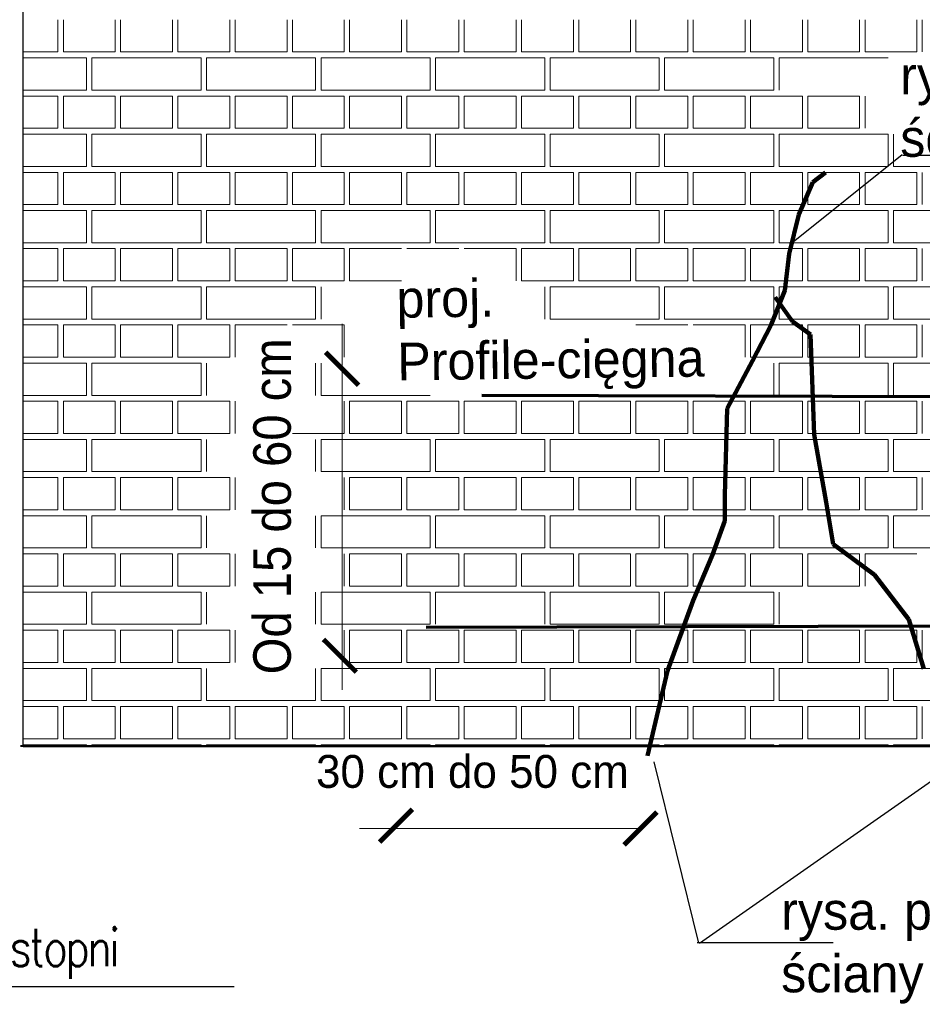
# Model space of a CAD drawing. Header units: millimetres. Extents: x 5545 to 136433, y -146986 to -36607.
# Tile 16 of 159: x 46760 to 47097, y -63921 to -63554. Entities that reach past the tile are written whole.
import ezdxf

# ---------------------------------------------------------------- set-up
doc = ezdxf.new("R2010")
doc.units = ezdxf.units.MM
doc.header["$LTSCALE"] = 8
doc.linetypes.add('DASHED2', pattern=[37.5, 25, -12.5])
doc.layers.add('widok', color=2, linetype='Continuous', lineweight=20)
doc.styles.add('mirek', font='txt', dxfattribs={"height": 40})
doc.styles.add('style1', font='simplex.shx')

# ---------------------------------------------------------------- blocks, each defined once
blk = doc.blocks.new('_ArchTick')
at = {"color": 0, "linetype": 'ByBlock', "const_width": 0.15}
blk.add_lwpolyline([(-0.5, -0.5), (0.5, 0.5)], dxfattribs=at)

msp = doc.modelspace()

# ---------------------------------------------------------------- linework, layer by layer
at = {"color": 254, "lineweight": 15}
for p, q in [((46774.737, -63566.429), (46774.737, -63554.427)), ((46776.737, -63566.429), (46776.737, -63554.427)), ((46796.073, -63566.429), (46796.073, -63554.427)), ((46798.073, -63566.429), (46798.073, -63554.427)), ((46817.409, -63566.429), (46817.409, -63554.427)), ((46819.409, -63566.429), (46819.409, -63554.427)), ((46838.745, -63566.429), (46838.745, -63554.427)), ((46840.745, -63566.429), (46840.745, -63554.427)), ((46860.081, -63566.429), (46860.081, -63554.427)), ((46862.081, -63566.429), (46862.081, -63554.427)), ((46881.417, -63566.429), (46881.417, -63554.427)), ((46883.417, -63566.429), (46883.417, -63554.427)), ((46902.753, -63566.429), (46902.753, -63554.427)), ((46904.753, -63566.429), (46904.753, -63554.427)), ((46924.089, -63566.429), (46924.089, -63554.427)), ((46926.089, -63566.429), (46926.089, -63554.427)), ((46945.425, -63566.429), (46945.425, -63554.427)), ((46947.425, -63566.429), (46947.425, -63554.427)), ((46966.761, -63566.429), (46966.761, -63554.427)), ((46968.761, -63566.429), (46968.761, -63554.427)), ((46988.097, -63566.429), (46988.097, -63554.427)), ((46990.097, -63566.429), (46990.097, -63554.427)), ((47009.433, -63566.429), (47009.433, -63554.427)), ((47011.433, -63566.429), (47011.433, -63554.427)), ((47030.769, -63566.429), (47030.769, -63554.427)), ((47032.769, -63566.429), (47032.769, -63554.427)), ((47052.105, -63566.429), (47052.105, -63554.427)), ((47054.105, -63566.429), (47054.105, -63554.427)), ((47073.441, -63566.429), (47073.441, -63554.427)), ((47075.441, -63566.429), (47075.441, -63554.427)), ((47094.777, -63566.429), (47094.777, -63554.427)), ((47096.777, -63566.429), (47096.777, -63554.427)), ((46761.825, -63566.429), (46774.737, -63566.429)), ((46761.825, -63568.653), (46785.405, -63568.653)), ((46776.737, -63566.429), (46796.073, -63566.429)), ((46785.405, -63580.655), (46785.405, -63568.653)), ((46787.405, -63568.653), (46828.077, -63568.653)), ((46787.405, -63580.655), (46787.405, -63568.653)), ((46798.073, -63566.429), (46817.409, -63566.429)), ((46819.409, -63566.429), (46838.745, -63566.429)), ((46828.077, -63580.655), (46828.077, -63568.653)), ((46830.077, -63568.653), (46870.749, -63568.653)), ((46830.077, -63580.655), (46830.077, -63568.653)), ((46840.745, -63566.429), (46860.081, -63566.429)), ((46862.081, -63566.429), (46881.417, -63566.429)), ((46870.749, -63580.655), (46870.749, -63568.653)), ((46872.749, -63568.653), (46913.421, -63568.653)), ((46872.749, -63580.655), (46872.749, -63568.653)), ((46883.417, -63566.429), (46902.753, -63566.429)), ((46904.753, -63566.429), (46924.089, -63566.429)), ((46913.421, -63580.655), (46913.421, -63568.653)), ((46915.421, -63568.653), (46956.093, -63568.653)), ((46915.421, -63580.655), (46915.421, -63568.653)), ((46926.089, -63566.429), (46945.425, -63566.429)), ((46947.425, -63566.429), (46966.761, -63566.429)), ((46956.093, -63580.655), (46956.093, -63568.653)), ((46958.093, -63568.653), (46998.765, -63568.653)), ((46958.093, -63580.655), (46958.093, -63568.653)), ((46968.761, -63566.429), (46988.097, -63566.429)), ((46990.097, -63566.429), (47009.433, -63566.429)), ((46998.765, -63580.655), (46998.765, -63568.653)), ((47000.765, -63568.653), (47041.437, -63568.653)), ((47000.765, -63580.655), (47000.765, -63568.653)), ((47011.433, -63566.429), (47030.769, -63566.429)), ((47032.769, -63566.429), (47052.105, -63566.429)), ((47041.437, -63580.655), (47041.437, -63568.653)), ((47043.437, -63568.653), (47084.109, -63568.653)), ((47043.437, -63580.655), (47043.437, -63568.653)), ((47054.105, -63566.429), (47073.441, -63566.429)), ((47075.441, -63566.429), (47094.777, -63566.429)), ((46761.825, -63580.655), (46785.405, -63580.655)), ((46761.825, -63582.879), (46774.737, -63582.879)), ((46774.737, -63594.881), (46774.737, -63582.879)), ((46776.737, -63582.879), (46796.073, -63582.879)), ((46776.737, -63594.881), (46776.737, -63582.879)), ((46787.405, -63580.655), (46828.077, -63580.655)), ((46796.073, -63594.881), (46796.073, -63582.879)), ((46798.073, -63582.879), (46817.409, -63582.879)), ((46798.073, -63594.881), (46798.073, -63582.879)), ((46817.409, -63594.881), (46817.409, -63582.879)), ((46819.409, -63582.879), (46838.745, -63582.879)), ((46819.409, -63594.881), (46819.409, -63582.879)), ((46830.077, -63580.655), (46870.749, -63580.655)), ((46838.745, -63594.881), (46838.745, -63582.879)), ((46840.745, -63582.879), (46860.081, -63582.879)), ((46840.745, -63594.881), (46840.745, -63582.879)), ((46860.081, -63594.881), (46860.081, -63582.879)), ((46862.081, -63582.879), (46881.417, -63582.879)), ((46862.081, -63594.881), (46862.081, -63582.879)), ((46872.749, -63580.655), (46913.421, -63580.655)), ((46881.417, -63594.881), (46881.417, -63582.879)), ((46883.417, -63582.879), (46902.753, -63582.879)), ((46883.417, -63594.881), (46883.417, -63582.879)), ((46902.753, -63594.881), (46902.753, -63582.879)), ((46904.753, -63582.879), (46924.089, -63582.879)), ((46904.753, -63594.881), (46904.753, -63582.879)), ((46915.421, -63580.655), (46956.093, -63580.655)), ((46924.089, -63594.881), (46924.089, -63582.879)), ((46926.089, -63582.879), (46945.425, -63582.879)), ((46926.089, -63594.881), (46926.089, -63582.879)), ((46945.425, -63594.881), (46945.425, -63582.879)), ((46947.425, -63582.879), (46966.761, -63582.879)), ((46947.425, -63594.881), (46947.425, -63582.879)), ((46958.093, -63580.655), (46998.765, -63580.655)), ((46966.761, -63594.881), (46966.761, -63582.879)), ((46968.761, -63582.879), (46988.097, -63582.879)), ((46968.761, -63594.881), (46968.761, -63582.879)), ((46988.097, -63594.881), (46988.097, -63582.879)), ((46990.097, -63582.879), (47009.433, -63582.879)), ((46990.097, -63594.881), (46990.097, -63582.879)), ((47000.765, -63580.655), (47041.437, -63580.655)), ((47009.433, -63594.881), (47009.433, -63582.879)), ((47011.433, -63582.879), (47030.769, -63582.879)), ((47011.433, -63594.881), (47011.433, -63582.879)), ((47030.769, -63594.881), (47030.769, -63582.879)), ((47032.769, -63582.879), (47052.105, -63582.879)), ((47032.769, -63594.881), (47032.769, -63582.879)), ((47052.105, -63594.881), (47052.105, -63582.879)), ((47054.105, -63582.879), (47073.441, -63582.879)), ((47054.105, -63594.881), (47054.105, -63582.879)), ((47073.441, -63594.881), (47073.441, -63582.879)), ((47075.441, -63594.881), (47075.441, -63582.879)), ((46761.825, -63594.881), (46774.737, -63594.881)), ((46761.825, -63597.105), (46785.405, -63597.105)), ((46776.737, -63594.881), (46796.073, -63594.881)), ((46785.405, -63609.106), (46785.405, -63597.105)), ((46787.405, -63597.105), (46828.077, -63597.105)), ((46787.405, -63609.106), (46787.405, -63597.105)), ((46798.073, -63594.881), (46817.409, -63594.881)), ((46819.409, -63594.881), (46838.745, -63594.881)), ((46828.077, -63609.106), (46828.077, -63597.105)), ((46830.077, -63597.105), (46870.749, -63597.105)), ((46830.077, -63609.106), (46830.077, -63597.105)), ((46840.745, -63594.881), (46860.081, -63594.881)), ((46862.081, -63594.881), (46881.417, -63594.881)), ((46870.749, -63609.106), (46870.749, -63597.105)), ((46872.749, -63597.105), (46913.421, -63597.105)), ((46872.749, -63609.106), (46872.749, -63597.105)), ((46883.417, -63594.881), (46902.753, -63594.881)), ((46904.753, -63594.881), (46924.089, -63594.881)), ((46913.421, -63609.106), (46913.421, -63597.105)), ((46915.421, -63597.105), (46956.093, -63597.105)), ((46915.421, -63609.106), (46915.421, -63597.105)), ((46926.089, -63594.881), (46945.425, -63594.881)), ((46947.425, -63594.881), (46966.761, -63594.881)), ((46956.093, -63609.106), (46956.093, -63597.105)), ((46958.093, -63597.105), (46998.765, -63597.105)), ((46958.093, -63609.106), (46958.093, -63597.105)), ((46968.761, -63594.881), (46988.097, -63594.881)), ((46990.097, -63594.881), (47009.433, -63594.881)), ((46998.765, -63609.106), (46998.765, -63597.105)), ((47000.765, -63597.105), (47041.437, -63597.105)), ((47000.765, -63609.106), (47000.765, -63597.105)), ((47011.433, -63594.881), (47030.769, -63594.881)), ((47032.769, -63594.881), (47052.105, -63594.881)), ((47041.437, -63609.106), (47041.437, -63597.105)), ((47043.437, -63597.105), (47084.109, -63597.105)), ((47043.437, -63609.106), (47043.437, -63597.105)), ((47054.105, -63594.881), (47073.441, -63594.881)), ((47084.109, -63609.106), (47084.109, -63597.105)), ((47086.109, -63609.106), (47086.109, -63597.105)), ((46761.825, -63609.106), (46785.405, -63609.106)), ((46761.825, -63611.331), (46774.737, -63611.331)), ((46774.737, -63623.332), (46774.737, -63611.331)), ((46776.737, -63611.331), (46796.073, -63611.331)), ((46776.737, -63623.332), (46776.737, -63611.331)), ((46787.405, -63609.106), (46828.077, -63609.106)), ((46796.073, -63623.332), (46796.073, -63611.331)), ((46798.073, -63611.331), (46817.409, -63611.331)), ((46798.073, -63623.332), (46798.073, -63611.331)), ((46817.409, -63623.332), (46817.409, -63611.331)), ((46819.409, -63611.331), (46838.745, -63611.331)), ((46819.409, -63623.332), (46819.409, -63611.331)), ((46830.077, -63609.106), (46870.749, -63609.106)), ((46838.745, -63623.332), (46838.745, -63611.331)), ((46840.745, -63611.331), (46860.081, -63611.331)), ((46840.745, -63623.332), (46840.745, -63611.331)), ((46860.081, -63623.332), (46860.081, -63611.331)), ((46862.081, -63611.331), (46881.417, -63611.331)), ((46862.081, -63623.332), (46862.081, -63611.331)), ((46872.749, -63609.106), (46913.421, -63609.106)), ((46881.417, -63623.332), (46881.417, -63611.331)), ((46883.417, -63611.331), (46902.753, -63611.331)), ((46883.417, -63623.332), (46883.417, -63611.331)), ((46902.753, -63623.332), (46902.753, -63611.331)), ((46904.753, -63611.331), (46924.089, -63611.331)), ((46904.753, -63623.332), (46904.753, -63611.331)), ((46915.421, -63609.106), (46956.093, -63609.106)), ((46924.089, -63623.332), (46924.089, -63611.331)), ((46926.089, -63611.331), (46945.425, -63611.331)), ((46926.089, -63623.332), (46926.089, -63611.331)), ((46945.425, -63623.332), (46945.425, -63611.331)), ((46947.425, -63611.331), (46966.761, -63611.331)), ((46947.425, -63623.332), (46947.425, -63611.331)), ((46958.093, -63609.106), (46998.765, -63609.106)), ((46966.761, -63623.332), (46966.761, -63611.331)), ((46968.761, -63611.331), (46988.097, -63611.331)), ((46968.761, -63623.332), (46968.761, -63611.331)), ((46988.097, -63623.332), (46988.097, -63611.331)), ((46990.097, -63611.331), (47009.433, -63611.331)), ((46990.097, -63623.332), (46990.097, -63611.331)), ((47000.765, -63609.106), (47041.437, -63609.106)), ((47009.433, -63623.332), (47009.433, -63611.331)), ((47011.433, -63611.331), (47030.769, -63611.331)), ((47011.433, -63623.332), (47011.433, -63611.331)), ((47030.769, -63623.332), (47030.769, -63611.331)), ((47032.769, -63611.331), (47052.105, -63611.331)), ((47032.769, -63623.332), (47032.769, -63611.331)), ((47043.437, -63609.106), (47084.109, -63609.106)), ((47052.105, -63623.332), (47052.105, -63611.331)), ((47054.105, -63611.331), (47073.441, -63611.331)), ((47054.105, -63623.332), (47054.105, -63611.331)), ((47073.441, -63623.332), (47073.441, -63611.331)), ((47075.441, -63611.331), (47094.777, -63611.331)), ((47075.441, -63623.332), (47075.441, -63611.331)), ((47086.109, -63609.106), (47126.781, -63609.106)), ((47094.777, -63623.332), (47094.777, -63611.331)), ((47096.777, -63623.332), (47096.777, -63611.331)), ((46761.825, -63623.332), (46774.737, -63623.332)), ((46776.737, -63623.332), (46796.073, -63623.332)), ((46798.073, -63623.332), (46817.409, -63623.332)), ((46819.409, -63623.332), (46838.745, -63623.332)), ((46840.745, -63623.332), (46860.081, -63623.332)), ((46862.081, -63623.332), (46881.417, -63623.332)), ((46883.417, -63623.332), (46902.753, -63623.332)), ((46904.753, -63623.332), (46924.089, -63623.332)), ((46926.089, -63623.332), (46945.425, -63623.332)), ((46947.425, -63623.332), (46966.761, -63623.332)), ((46968.761, -63623.332), (46988.097, -63623.332)), ((46990.097, -63623.332), (47009.433, -63623.332)), ((47011.433, -63623.332), (47030.769, -63623.332)), ((47032.769, -63623.332), (47052.105, -63623.332)), ((47054.105, -63623.332), (47073.441, -63623.332)), ((47075.441, -63623.332), (47094.777, -63623.332)), ((46761.825, -63625.557), (46785.405, -63625.557)), ((46785.405, -63637.558), (46785.405, -63625.557)), ((46787.405, -63625.557), (46828.077, -63625.557)), ((46787.405, -63637.558), (46787.405, -63625.557)), ((46828.077, -63637.558), (46828.077, -63625.557)), ((46830.077, -63625.557), (46870.749, -63625.557)), ((46830.077, -63637.558), (46830.077, -63625.557)), ((46870.749, -63637.558), (46870.749, -63625.557)), ((46872.749, -63625.557), (46913.421, -63625.557)), ((46872.749, -63637.558), (46872.749, -63625.557)), ((46913.421, -63637.558), (46913.421, -63625.557)), ((46915.421, -63625.557), (46956.093, -63625.557)), ((46915.421, -63637.558), (46915.421, -63625.557)), ((46956.093, -63637.558), (46956.093, -63625.557)), ((46958.093, -63625.557), (46998.765, -63625.557)), ((46958.093, -63637.558), (46958.093, -63625.557)), ((46998.765, -63637.558), (46998.765, -63625.557)), ((47000.765, -63625.557), (47041.437, -63625.557)), ((47000.765, -63637.558), (47000.765, -63625.557)), ((47041.437, -63637.558), (47041.437, -63625.557)), ((47043.437, -63625.557), (47084.109, -63625.557)), ((47043.437, -63637.558), (47043.437, -63625.557)), ((47084.109, -63637.558), (47084.109, -63625.557)), ((47086.109, -63625.557), (47126.781, -63625.557)), ((47086.109, -63637.558), (47086.109, -63625.557)), ((46761.825, -63637.558), (46785.405, -63637.558)), ((46787.405, -63637.558), (46828.077, -63637.558)), ((46830.077, -63637.558), (46870.749, -63637.558)), ((46872.749, -63637.558), (46913.421, -63637.558)), ((46915.421, -63637.558), (46956.093, -63637.558)), ((46958.093, -63637.558), (46998.765, -63637.558)), ((47000.765, -63637.558), (47041.437, -63637.558)), ((47043.437, -63637.558), (47084.109, -63637.558)), ((47086.109, -63637.558), (47126.781, -63637.558)), ((46761.825, -63639.782), (46774.737, -63639.782)), ((46774.737, -63651.784), (46774.737, -63639.782)), ((46776.737, -63639.782), (46796.073, -63639.782)), ((46776.737, -63651.784), (46776.737, -63639.782)), ((46796.073, -63651.784), (46796.073, -63639.782)), ((46798.073, -63639.782), (46817.409, -63639.782)), ((46798.073, -63651.784), (46798.073, -63639.782)), ((46817.409, -63651.784), (46817.409, -63639.782)), ((46819.409, -63639.782), (46838.745, -63639.782)), ((46819.409, -63651.784), (46819.409, -63639.782)), ((46838.745, -63651.784), (46838.745, -63639.782)), ((46840.745, -63639.782), (46860.081, -63639.782)), ((46840.745, -63651.784), (46840.745, -63639.782)), ((46860.081, -63651.784), (46860.081, -63639.782)), ((46862.081, -63639.782), (46881.417, -63639.782)), ((46862.081, -63651.784), (46862.081, -63639.782)), ((46881.417, -63651.784), (46881.417, -63639.782)), ((46883.417, -63639.782), (46902.753, -63639.782)), ((46883.417, -63651.784), (46883.417, -63639.782)), ((46904.753, -63639.782), (46924.089, -63639.782)), ((46926.089, -63639.782), (46945.425, -63639.782)), ((46945.425, -63651.784), (46945.425, -63639.782)), ((46947.425, -63639.782), (46966.761, -63639.782)), ((46947.425, -63651.784), (46947.425, -63639.782)), ((46966.761, -63651.784), (46966.761, -63639.782)), ((46968.761, -63639.782), (46988.097, -63639.782)), ((46968.761, -63651.784), (46968.761, -63639.782)), ((46988.097, -63651.784), (46988.097, -63639.782)), ((46990.097, -63639.782), (47009.433, -63639.782)), ((46990.097, -63651.784), (46990.097, -63639.782)), ((47009.433, -63651.784), (47009.433, -63639.782)), ((47011.433, -63639.782), (47030.769, -63639.782)), ((47011.433, -63651.784), (47011.433, -63639.782)), ((47030.769, -63651.784), (47030.769, -63639.782)), ((47032.769, -63639.782), (47052.105, -63639.782)), ((47032.769, -63651.784), (47032.769, -63639.782)), ((47052.105, -63651.784), (47052.105, -63639.782)), ((47054.105, -63639.782), (47073.441, -63639.782)), ((47054.105, -63651.784), (47054.105, -63639.782)), ((47073.441, -63651.784), (47073.441, -63639.782)), ((47075.441, -63639.782), (47094.777, -63639.782)), ((47075.441, -63651.784), (47075.441, -63639.782)), ((47094.777, -63651.784), (47094.777, -63639.782)), ((47096.777, -63651.784), (47096.777, -63639.782)), ((46761.825, -63651.784), (46774.737, -63651.784)), ((46776.737, -63651.784), (46796.073, -63651.784)), ((46798.073, -63651.784), (46817.409, -63651.784)), ((46819.409, -63651.784), (46838.745, -63651.784)), ((46840.745, -63651.784), (46860.081, -63651.784)), ((46862.081, -63651.784), (46881.417, -63651.784)), ((46883.417, -63651.784), (46902.753, -63651.784)), ((46947.425, -63651.784), (46966.761, -63651.784)), ((46968.761, -63651.784), (46988.097, -63651.784)), ((46990.097, -63651.784), (47009.433, -63651.784)), ((47011.433, -63651.784), (47030.769, -63651.784)), ((47032.769, -63651.784), (47052.105, -63651.784)), ((47054.105, -63651.784), (47073.441, -63651.784)), ((47075.441, -63651.784), (47094.777, -63651.784)), ((46761.825, -63654.008), (46785.405, -63654.008)), ((46785.405, -63666.01), (46785.405, -63654.008)), ((46787.405, -63654.008), (46828.077, -63654.008)), ((46787.405, -63666.01), (46787.405, -63654.008)), ((46828.077, -63666.01), (46828.077, -63654.008)), ((46830.077, -63654.008), (46870.749, -63654.008)), ((46830.077, -63666.01), (46830.077, -63654.008)), ((46870.749, -63666.01), (46870.749, -63654.008)), ((46872.749, -63666.01), (46872.749, -63654.008)), ((46956.093, -63666.01), (46956.093, -63654.008)), ((46958.093, -63654.008), (46998.765, -63654.008)), ((46958.093, -63666.01), (46958.093, -63654.008)), ((46998.765, -63666.01), (46998.765, -63654.008)), ((47000.765, -63654.008), (47041.437, -63654.008)), ((47000.765, -63666.01), (47000.765, -63654.008)), ((47041.437, -63666.01), (47041.437, -63654.008)), ((47043.437, -63654.008), (47084.109, -63654.008)), ((47043.437, -63666.01), (47043.437, -63654.008)), ((47084.109, -63666.01), (47084.109, -63654.008)), ((47086.109, -63654.008), (47126.781, -63654.008)), ((47086.109, -63666.01), (47086.109, -63654.008)), ((46761.825, -63666.01), (46785.405, -63666.01)), ((46787.405, -63666.01), (46828.077, -63666.01)), ((46830.077, -63666.01), (46870.749, -63666.01)), ((46958.093, -63666.01), (46998.765, -63666.01)), ((47000.765, -63666.01), (47041.437, -63666.01)), ((47043.437, -63666.01), (47084.109, -63666.01)), ((47086.109, -63666.01), (47126.781, -63666.01)), ((46761.825, -63668.234), (46774.737, -63668.234)), ((46774.737, -63680.236), (46774.737, -63668.234)), ((46776.737, -63668.234), (46796.073, -63668.234)), ((46776.737, -63680.236), (46776.737, -63668.234)), ((46796.073, -63680.236), (46796.073, -63668.234)), ((46798.073, -63668.234), (46817.409, -63668.234)), ((46798.073, -63680.236), (46798.073, -63668.234)), ((46817.409, -63680.236), (46817.409, -63668.234)), ((46819.409, -63668.234), (46838.745, -63668.234)), ((46819.409, -63680.236), (46819.409, -63668.234)), ((46838.745, -63680.236), (46838.745, -63668.234)), ((46840.745, -63668.234), (46860.081, -63668.234)), ((46840.745, -63680.236), (46840.745, -63668.234)), ((46862.081, -63668.234), (46881.417, -63668.234)), ((46881.417, -63680.236), (46881.417, -63668.234)), ((46990.097, -63668.234), (47009.433, -63668.234)), ((47011.433, -63668.234), (47030.769, -63668.234)), ((47030.769, -63680.236), (47030.769, -63668.234)), ((47032.769, -63668.234), (47052.105, -63668.234)), ((47032.769, -63680.236), (47032.769, -63668.234)), ((47052.105, -63680.236), (47052.105, -63668.234)), ((47054.105, -63668.234), (47073.441, -63668.234)), ((47054.105, -63680.236), (47054.105, -63668.234)), ((47073.441, -63680.236), (47073.441, -63668.234)), ((47075.441, -63668.234), (47094.777, -63668.234)), ((47075.441, -63680.236), (47075.441, -63668.234)), ((47094.777, -63680.236), (47094.777, -63668.234)), ((47096.777, -63680.236), (47096.777, -63668.234)), ((46761.825, -63680.236), (46774.737, -63680.236)), ((46776.737, -63680.236), (46796.073, -63680.236)), ((46798.073, -63680.236), (46817.409, -63680.236)), ((46819.409, -63680.236), (46838.745, -63680.236)), ((47032.769, -63680.236), (47052.105, -63680.236)), ((47054.105, -63680.236), (47073.441, -63680.236)), ((47075.441, -63680.236), (47094.777, -63680.236)), ((46761.825, -63682.46), (46785.405, -63682.46)), ((46785.405, -63694.461), (46785.405, -63682.46)), ((46787.405, -63682.46), (46828.077, -63682.46)), ((46787.405, -63694.461), (46787.405, -63682.46)), ((46828.077, -63694.461), (46828.077, -63682.46)), ((46830.077, -63694.461), (46830.077, -63682.46)), ((46870.749, -63694.461), (46870.749, -63682.46)), ((46872.749, -63694.461), (46872.749, -63682.46)), ((47041.437, -63694.461), (47041.437, -63682.46)), ((47043.437, -63682.46), (47084.109, -63682.46)), ((47043.437, -63694.461), (47043.437, -63682.46)), ((47084.109, -63694.461), (47084.109, -63682.46)), ((47086.109, -63682.46), (47126.781, -63682.46)), ((47086.109, -63694.461), (47086.109, -63682.46)), ((46761.825, -63694.461), (46785.405, -63694.461)), ((46761.825, -63696.686), (46774.737, -63696.686)), ((46774.737, -63708.687), (46774.737, -63696.686)), ((46776.737, -63696.686), (46796.073, -63696.686)), ((46776.737, -63708.687), (46776.737, -63696.686)), ((46787.405, -63694.461), (46828.077, -63694.461)), ((46796.073, -63708.687), (46796.073, -63696.686)), ((46798.073, -63696.686), (46817.409, -63696.686)), ((46798.073, -63708.687), (46798.073, -63696.686)), ((46817.409, -63708.687), (46817.409, -63696.686)), ((46819.409, -63696.686), (46838.745, -63696.686)), ((46819.409, -63708.687), (46819.409, -63696.686)), ((46838.745, -63708.687), (46838.745, -63696.686)), ((46840.745, -63708.687), (46840.745, -63696.686)), ((46872.749, -63694.461), (46913.421, -63694.461)), ((46881.417, -63708.687), (46881.417, -63696.686)), ((46883.417, -63696.686), (46902.753, -63696.686)), ((46883.417, -63708.687), (46883.417, -63696.686)), ((46902.753, -63708.687), (46902.753, -63696.686)), ((46904.753, -63696.686), (46924.089, -63696.686)), ((46904.753, -63708.687), (46904.753, -63696.686)), ((46924.089, -63708.687), (46924.089, -63696.686)), ((46926.089, -63696.686), (46945.425, -63696.686)), ((46926.089, -63708.687), (46926.089, -63696.686)), ((46945.425, -63708.687), (46945.425, -63696.686)), ((46947.425, -63696.686), (46966.761, -63696.686)), ((46947.425, -63708.687), (46947.425, -63696.686)), ((46958.093, -63694.461), (46998.765, -63694.461)), ((46966.761, -63708.687), (46966.761, -63696.686)), ((46968.761, -63696.686), (46988.097, -63696.686)), ((46968.761, -63708.687), (46968.761, -63696.686)), ((46988.097, -63708.687), (46988.097, -63696.686)), ((46990.097, -63696.686), (47009.433, -63696.686)), ((46990.097, -63708.687), (46990.097, -63696.686)), ((47000.765, -63694.461), (47041.437, -63694.461)), ((47009.433, -63708.687), (47009.433, -63696.686)), ((47011.433, -63696.686), (47030.769, -63696.686)), ((47011.433, -63708.687), (47011.433, -63696.686)), ((47030.769, -63708.687), (47030.769, -63696.686)), ((47032.769, -63696.686), (47052.105, -63696.686)), ((47032.769, -63708.687), (47032.769, -63696.686)), ((47052.105, -63708.687), (47052.105, -63696.686)), ((47054.105, -63696.686), (47073.441, -63696.686)), ((47054.105, -63708.687), (47054.105, -63696.686)), ((47073.441, -63708.687), (47073.441, -63696.686)), ((47075.441, -63696.686), (47094.777, -63696.686)), ((47075.441, -63708.687), (47075.441, -63696.686)), ((47094.777, -63708.687), (47094.777, -63696.686)), ((47096.777, -63708.687), (47096.777, -63696.686)), ((46761.825, -63708.687), (46774.737, -63708.687)), ((46761.825, -63710.911), (46785.405, -63710.911)), ((46776.737, -63708.687), (46796.073, -63708.687)), ((46785.405, -63722.913), (46785.405, -63710.911)), ((46787.405, -63710.911), (46828.077, -63710.911)), ((46787.405, -63722.913), (46787.405, -63710.911)), ((46798.073, -63708.687), (46817.409, -63708.687)), ((46819.409, -63708.687), (46838.745, -63708.687)), ((46828.077, -63722.913), (46828.077, -63710.911)), ((46830.077, -63722.913), (46830.077, -63710.911)), ((46862.081, -63708.687), (46881.417, -63708.687)), ((46870.749, -63722.913), (46870.749, -63710.911)), ((46872.749, -63710.911), (46913.421, -63710.911)), ((46872.749, -63722.913), (46872.749, -63710.911)), ((46883.417, -63708.687), (46902.753, -63708.687)), ((46904.753, -63708.687), (46924.089, -63708.687)), ((46913.421, -63722.913), (46913.421, -63710.911)), ((46915.421, -63710.911), (46956.093, -63710.911)), ((46915.421, -63722.913), (46915.421, -63710.911)), ((46926.089, -63708.687), (46945.425, -63708.687)), ((46947.425, -63708.687), (46966.761, -63708.687)), ((46956.093, -63722.913), (46956.093, -63710.911)), ((46958.093, -63710.911), (46998.765, -63710.911)), ((46958.093, -63722.913), (46958.093, -63710.911)), ((46968.761, -63708.687), (46988.097, -63708.687)), ((46990.097, -63708.687), (47009.433, -63708.687)), ((46998.765, -63722.913), (46998.765, -63710.911)), ((47000.765, -63710.911), (47041.437, -63710.911)), ((47000.765, -63722.913), (47000.765, -63710.911)), ((47011.433, -63708.687), (47030.769, -63708.687)), ((47032.769, -63708.687), (47052.105, -63708.687)), ((47041.437, -63722.913), (47041.437, -63710.911)), ((47043.437, -63710.911), (47084.109, -63710.911)), ((47043.437, -63722.913), (47043.437, -63710.911)), ((47054.105, -63708.687), (47073.441, -63708.687)), ((47075.441, -63708.687), (47094.777, -63708.687)), ((47084.109, -63722.913), (47084.109, -63710.911)), ((47086.109, -63710.911), (47126.781, -63710.911)), ((47086.109, -63722.913), (47086.109, -63710.911)), ((46761.825, -63722.913), (46785.405, -63722.913)), ((46761.825, -63725.137), (46774.737, -63725.137)), ((46774.737, -63737.139), (46774.737, -63725.137)), ((46776.737, -63725.137), (46796.073, -63725.137)), ((46776.737, -63737.139), (46776.737, -63725.137)), ((46787.405, -63722.913), (46828.077, -63722.913)), ((46796.073, -63737.139), (46796.073, -63725.137)), ((46798.073, -63725.137), (46817.409, -63725.137)), ((46798.073, -63737.139), (46798.073, -63725.137)), ((46817.409, -63737.139), (46817.409, -63725.137)), ((46819.409, -63725.137), (46838.745, -63725.137)), ((46819.409, -63737.139), (46819.409, -63725.137)), ((46838.745, -63737.139), (46838.745, -63725.137)), ((46840.745, -63737.139), (46840.745, -63725.137)), ((46872.749, -63722.913), (46913.421, -63722.913)), ((46881.417, -63737.139), (46881.417, -63725.137)), ((46883.417, -63725.137), (46902.753, -63725.137)), ((46883.417, -63737.139), (46883.417, -63725.137)), ((46902.753, -63737.139), (46902.753, -63725.137)), ((46904.753, -63725.137), (46924.089, -63725.137)), ((46904.753, -63737.139), (46904.753, -63725.137)), ((46915.421, -63722.913), (46956.093, -63722.913)), ((46924.089, -63737.139), (46924.089, -63725.137)), ((46926.089, -63725.137), (46945.425, -63725.137)), ((46926.089, -63737.139), (46926.089, -63725.137)), ((46945.425, -63737.139), (46945.425, -63725.137)), ((46947.425, -63725.137), (46966.761, -63725.137)), ((46947.425, -63737.139), (46947.425, -63725.137)), ((46958.093, -63722.913), (46998.765, -63722.913)), ((46966.761, -63737.139), (46966.761, -63725.137)), ((46968.761, -63725.137), (46988.097, -63725.137)), ((46968.761, -63737.139), (46968.761, -63725.137)), ((46988.097, -63737.139), (46988.097, -63725.137)), ((46990.097, -63725.137), (47009.433, -63725.137)), ((46990.097, -63737.139), (46990.097, -63725.137)), ((47000.765, -63722.913), (47041.437, -63722.913)), ((47009.433, -63737.139), (47009.433, -63725.137)), ((47011.433, -63725.137), (47030.769, -63725.137)), ((47011.433, -63737.139), (47011.433, -63725.137)), ((47030.769, -63737.139), (47030.769, -63725.137)), ((47032.769, -63725.137), (47052.105, -63725.137)), ((47032.769, -63737.139), (47032.769, -63725.137)), ((47043.437, -63722.913), (47084.109, -63722.913)), ((47052.105, -63737.139), (47052.105, -63725.137)), ((47054.105, -63725.137), (47073.441, -63725.137)), ((47054.105, -63737.139), (47054.105, -63725.137)), ((47073.441, -63737.139), (47073.441, -63725.137)), ((47075.441, -63725.137), (47094.777, -63725.137)), ((47075.441, -63737.139), (47075.441, -63725.137)), ((47086.109, -63722.913), (47126.781, -63722.913)), ((47094.777, -63737.139), (47094.777, -63725.137)), ((47096.777, -63737.139), (47096.777, -63725.137)), ((46761.825, -63737.139), (46774.737, -63737.139)), ((46776.737, -63737.139), (46796.073, -63737.139)), ((46798.073, -63737.139), (46817.409, -63737.139)), ((46819.409, -63737.139), (46838.745, -63737.139)), ((46883.417, -63737.139), (46902.753, -63737.139)), ((46904.753, -63737.139), (46924.089, -63737.139)), ((46926.089, -63737.139), (46945.425, -63737.139)), ((46947.425, -63737.139), (46966.761, -63737.139)), ((46968.761, -63737.139), (46988.097, -63737.139)), ((46990.097, -63737.139), (47009.433, -63737.139)), ((47011.433, -63737.139), (47030.769, -63737.139)), ((47032.769, -63737.139), (47052.105, -63737.139)), ((47054.105, -63737.139), (47073.441, -63737.139)), ((47075.441, -63737.139), (47094.777, -63737.139)), ((46761.825, -63739.363), (46785.405, -63739.363)), ((46785.405, -63751.365), (46785.405, -63739.363)), ((46787.405, -63739.363), (46828.077, -63739.363)), ((46787.405, -63751.365), (46787.405, -63739.363)), ((46828.077, -63751.365), (46828.077, -63739.363)), ((46830.077, -63751.365), (46830.077, -63739.363)), ((46870.749, -63751.365), (46870.749, -63739.363)), ((46872.749, -63739.363), (46913.421, -63739.363)), ((46872.749, -63751.365), (46872.749, -63739.363)), ((46913.421, -63751.365), (46913.421, -63739.363)), ((46915.421, -63739.363), (46956.093, -63739.363)), ((46915.421, -63751.365), (46915.421, -63739.363)), ((46956.093, -63751.365), (46956.093, -63739.363)), ((46958.093, -63739.363), (46998.765, -63739.363)), ((46958.093, -63751.365), (46958.093, -63739.363)), ((46998.765, -63751.365), (46998.765, -63739.363)), ((47000.765, -63739.363), (47041.437, -63739.363)), ((47000.765, -63751.365), (47000.765, -63739.363)), ((47041.437, -63751.365), (47041.437, -63739.363)), ((47043.437, -63739.363), (47084.109, -63739.363)), ((47043.437, -63751.365), (47043.437, -63739.363)), ((47084.109, -63751.365), (47084.109, -63739.363)), ((47086.109, -63739.363), (47126.781, -63739.363)), ((47086.109, -63751.365), (47086.109, -63739.363)), ((46761.825, -63751.365), (46785.405, -63751.365)), ((46787.405, -63751.365), (46828.077, -63751.365)), ((46872.749, -63751.365), (46913.421, -63751.365)), ((46915.421, -63751.365), (46956.093, -63751.365)), ((46958.093, -63751.365), (46998.765, -63751.365)), ((47000.765, -63751.365), (47041.437, -63751.365)), ((47043.437, -63751.365), (47084.109, -63751.365)), ((47086.109, -63751.365), (47126.781, -63751.365)), ((46761.825, -63753.589), (46774.737, -63753.589)), ((46774.737, -63765.59), (46774.737, -63753.589)), ((46776.737, -63753.589), (46796.073, -63753.589)), ((46776.737, -63765.59), (46776.737, -63753.589)), ((46796.073, -63765.59), (46796.073, -63753.589)), ((46798.073, -63753.589), (46817.409, -63753.589)), ((46798.073, -63765.59), (46798.073, -63753.589)), ((46817.409, -63765.59), (46817.409, -63753.589)), ((46819.409, -63753.589), (46838.745, -63753.589)), ((46819.409, -63765.59), (46819.409, -63753.589)), ((46838.745, -63765.59), (46838.745, -63753.589)), ((46840.745, -63765.59), (46840.745, -63753.589)), ((46881.417, -63765.59), (46881.417, -63753.589)), ((46883.417, -63753.589), (46902.753, -63753.589)), ((46883.417, -63765.59), (46883.417, -63753.589)), ((46902.753, -63765.59), (46902.753, -63753.589)), ((46904.753, -63753.589), (46924.089, -63753.589)), ((46904.753, -63765.59), (46904.753, -63753.589)), ((46924.089, -63765.59), (46924.089, -63753.589)), ((46926.089, -63753.589), (46945.425, -63753.589)), ((46926.089, -63765.59), (46926.089, -63753.589)), ((46945.425, -63765.59), (46945.425, -63753.589)), ((46947.425, -63753.589), (46966.761, -63753.589)), ((46947.425, -63765.59), (46947.425, -63753.589)), ((46966.761, -63765.59), (46966.761, -63753.589)), ((46968.761, -63753.589), (46988.097, -63753.589)), ((46968.761, -63765.59), (46968.761, -63753.589)), ((46988.097, -63765.59), (46988.097, -63753.589)), ((46990.097, -63753.589), (47009.433, -63753.589)), ((46990.097, -63765.59), (46990.097, -63753.589)), ((47009.433, -63765.59), (47009.433, -63753.589)), ((47011.433, -63753.589), (47030.769, -63753.589)), ((47011.433, -63765.59), (47011.433, -63753.589)), ((47030.769, -63765.59), (47030.769, -63753.589)), ((47032.769, -63753.589), (47052.105, -63753.589)), ((47032.769, -63765.59), (47032.769, -63753.589)), ((47052.105, -63765.59), (47052.105, -63753.589)), ((47054.105, -63753.589), (47073.441, -63753.589)), ((47054.105, -63765.59), (47054.105, -63753.589)), ((47073.441, -63765.59), (47073.441, -63753.589)), ((47075.441, -63753.589), (47094.777, -63753.589)), ((47075.441, -63765.59), (47075.441, -63753.589)), ((46761.825, -63765.59), (46774.737, -63765.59)), ((46776.737, -63765.59), (46796.073, -63765.59)), ((46798.073, -63765.59), (46817.409, -63765.59)), ((46819.409, -63765.59), (46838.745, -63765.59)), ((46883.417, -63765.59), (46902.753, -63765.59)), ((46904.753, -63765.59), (46924.089, -63765.59)), ((46926.089, -63765.59), (46945.425, -63765.59)), ((46947.425, -63765.59), (46966.761, -63765.59)), ((46968.761, -63765.59), (46988.097, -63765.59)), ((46990.097, -63765.59), (47009.433, -63765.59)), ((47011.433, -63765.59), (47030.769, -63765.59)), ((47032.769, -63765.59), (47052.105, -63765.59)), ((47054.105, -63765.59), (47073.441, -63765.59)), ((46761.825, -63767.815), (46785.405, -63767.815)), ((46785.405, -63779.816), (46785.405, -63767.815)), ((46787.405, -63767.815), (46828.077, -63767.815)), ((46787.405, -63779.816), (46787.405, -63767.815)), ((46828.077, -63779.816), (46828.077, -63767.815)), ((46830.077, -63779.816), (46830.077, -63767.815)), ((46870.749, -63779.816), (46870.749, -63767.815)), ((46872.749, -63767.815), (46913.421, -63767.815)), ((46872.749, -63779.816), (46872.749, -63767.815)), ((46913.421, -63779.816), (46913.421, -63767.815)), ((46915.421, -63767.815), (46956.093, -63767.815)), ((46915.421, -63779.816), (46915.421, -63767.815)), ((46956.093, -63779.816), (46956.093, -63767.815)), ((46958.093, -63767.815), (46998.765, -63767.815)), ((46958.093, -63779.816), (46958.093, -63767.815)), ((46998.765, -63779.816), (46998.765, -63767.815)), ((47000.765, -63767.815), (47041.437, -63767.815)), ((47000.765, -63779.816), (47000.765, -63767.815)), ((47041.437, -63779.816), (47041.437, -63767.815)), ((47043.437, -63779.816), (47043.437, -63767.815)), ((46761.825, -63779.816), (46785.405, -63779.816)), ((46787.405, -63779.816), (46828.077, -63779.816)), ((46872.749, -63779.816), (46913.421, -63779.816)), ((46958.093, -63779.816), (46998.765, -63779.816)), ((47000.765, -63779.816), (47041.437, -63779.816)), ((46761.825, -63782.041), (46774.737, -63782.041)), ((46774.737, -63794.042), (46774.737, -63782.041)), ((46776.737, -63782.041), (46796.073, -63782.041)), ((46776.737, -63794.042), (46776.737, -63782.041)), ((46796.073, -63794.042), (46796.073, -63782.041)), ((46798.073, -63782.041), (46817.409, -63782.041)), ((46798.073, -63794.042), (46798.073, -63782.041)), ((46817.409, -63794.042), (46817.409, -63782.041)), ((46819.409, -63782.041), (46838.745, -63782.041)), ((46819.409, -63794.042), (46819.409, -63782.041)), ((46838.745, -63794.042), (46838.745, -63782.041)), ((46840.745, -63794.042), (46840.745, -63782.041)), ((46881.417, -63794.042), (46881.417, -63782.041)), ((46883.417, -63782.041), (46902.753, -63782.041)), ((46883.417, -63794.042), (46883.417, -63782.041)), ((46902.753, -63794.042), (46902.753, -63782.041)), ((46904.753, -63782.041), (46924.089, -63782.041)), ((46904.753, -63794.042), (46904.753, -63782.041)), ((46924.089, -63794.042), (46924.089, -63782.041)), ((46926.089, -63782.041), (46945.425, -63782.041)), ((46926.089, -63794.042), (46926.089, -63782.041)), ((46945.425, -63794.042), (46945.425, -63782.041)), ((46947.425, -63782.041), (46966.761, -63782.041)), ((46947.425, -63794.042), (46947.425, -63782.041)), ((46966.761, -63794.042), (46966.761, -63782.041)), ((46968.761, -63782.041), (46988.097, -63782.041)), ((46968.761, -63794.042), (46968.761, -63782.041)), ((46988.097, -63794.042), (46988.097, -63782.041)), ((46990.097, -63782.041), (47009.433, -63782.041)), ((46990.097, -63794.042), (46990.097, -63782.041)), ((47009.433, -63794.042), (47009.433, -63782.041)), ((47011.433, -63782.041), (47030.769, -63782.041)), ((47011.433, -63794.042), (47011.433, -63782.041)), ((47030.769, -63794.042), (47030.769, -63782.041)), ((47032.769, -63782.041), (47052.105, -63782.041)), ((47032.769, -63794.042), (47032.769, -63782.041)), ((47052.105, -63794.042), (47052.105, -63782.041)), ((47054.105, -63782.041), (47073.441, -63782.041)), ((47054.105, -63794.042), (47054.105, -63782.041)), ((47073.441, -63794.042), (47073.441, -63782.041)), ((47075.441, -63782.041), (47094.777, -63782.041)), ((47075.441, -63794.042), (47075.441, -63782.041)), ((47094.777, -63794.042), (47094.777, -63782.041)), ((47096.777, -63794.042), (47096.777, -63782.041)), ((46761.825, -63794.042), (46774.737, -63794.042)), ((46776.737, -63794.042), (46796.073, -63794.042)), ((46798.073, -63794.042), (46817.409, -63794.042)), ((46819.409, -63794.042), (46838.745, -63794.042)), ((46883.417, -63794.042), (46902.753, -63794.042)), ((46904.753, -63794.042), (46924.089, -63794.042)), ((46926.089, -63794.042), (46945.425, -63794.042)), ((46947.425, -63794.042), (46966.761, -63794.042)), ((46968.761, -63794.042), (46988.097, -63794.042)), ((46990.097, -63794.042), (47009.433, -63794.042)), ((47011.433, -63794.042), (47030.769, -63794.042)), ((47032.769, -63794.042), (47052.105, -63794.042)), ((47054.105, -63794.042), (47073.441, -63794.042)), ((47075.441, -63794.042), (47094.777, -63794.042)), ((46761.825, -63796.266), (46785.405, -63796.266)), ((46785.405, -63808.268), (46785.405, -63796.266)), ((46787.405, -63796.266), (46828.077, -63796.266)), ((46787.405, -63808.268), (46787.405, -63796.266)), ((46828.077, -63808.268), (46828.077, -63796.266)), ((46830.077, -63808.268), (46830.077, -63796.266)), ((46870.749, -63808.268), (46870.749, -63796.266)), ((46872.749, -63796.266), (46913.421, -63796.266)), ((46872.749, -63808.268), (46872.749, -63796.266)), ((46913.421, -63808.268), (46913.421, -63796.266)), ((46915.421, -63796.266), (46956.093, -63796.266)), ((46915.421, -63808.268), (46915.421, -63796.266)), ((46956.093, -63808.268), (46956.093, -63796.266)), ((46958.093, -63796.266), (46998.765, -63796.266)), ((46958.093, -63808.268), (46958.093, -63796.266)), ((46998.765, -63808.268), (46998.765, -63796.266)), ((47000.765, -63796.266), (47041.437, -63796.266)), ((47000.765, -63808.268), (47000.765, -63796.266)), ((47041.437, -63808.268), (47041.437, -63796.266)), ((47043.437, -63796.266), (47084.109, -63796.266)), ((47043.437, -63808.268), (47043.437, -63796.266)), ((47084.109, -63808.268), (47084.109, -63796.266)), ((47086.109, -63796.266), (47126.781, -63796.266)), ((47086.109, -63808.268), (47086.109, -63796.266)), ((46761.825, -63808.268), (46785.405, -63808.268)), ((46761.825, -63810.492), (46774.737, -63810.492)), ((46774.737, -63822.494), (46774.737, -63810.492)), ((46776.737, -63810.492), (46796.073, -63810.492)), ((46776.737, -63822.494), (46776.737, -63810.492)), ((46787.405, -63808.268), (46828.077, -63808.268)), ((46796.073, -63822.494), (46796.073, -63810.492)), ((46798.073, -63810.492), (46817.409, -63810.492)), ((46798.073, -63822.494), (46798.073, -63810.492)), ((46817.409, -63822.494), (46817.409, -63810.492)), ((46819.409, -63810.492), (46838.745, -63810.492)), ((46819.409, -63822.494), (46819.409, -63810.492)), ((46830.077, -63808.268), (46870.749, -63808.268)), ((46838.745, -63822.494), (46838.745, -63810.492)), ((46840.745, -63810.492), (46860.081, -63810.492)), ((46840.745, -63822.494), (46840.745, -63810.492)), ((46860.081, -63822.494), (46860.081, -63810.492)), ((46862.081, -63810.492), (46881.417, -63810.492)), ((46862.081, -63822.494), (46862.081, -63810.492)), ((46872.749, -63808.268), (46913.421, -63808.268)), ((46881.417, -63822.494), (46881.417, -63810.492)), ((46883.417, -63810.492), (46902.753, -63810.492)), ((46883.417, -63822.494), (46883.417, -63810.492)), ((46902.753, -63822.494), (46902.753, -63810.492)), ((46904.753, -63810.492), (46924.089, -63810.492)), ((46904.753, -63822.494), (46904.753, -63810.492)), ((46915.421, -63808.268), (46956.093, -63808.268)), ((46924.089, -63822.494), (46924.089, -63810.492)), ((46926.089, -63810.492), (46945.425, -63810.492)), ((46926.089, -63822.494), (46926.089, -63810.492)), ((46945.425, -63822.494), (46945.425, -63810.492)), ((46947.425, -63810.492), (46966.761, -63810.492)), ((46947.425, -63822.494), (46947.425, -63810.492)), ((46958.093, -63808.268), (46998.765, -63808.268)), ((46966.761, -63822.494), (46966.761, -63810.492)), ((46968.761, -63810.492), (46988.097, -63810.492)), ((46968.761, -63822.494), (46968.761, -63810.492)), ((46988.097, -63822.494), (46988.097, -63810.492)), ((46990.097, -63810.492), (47009.433, -63810.492)), ((46990.097, -63822.494), (46990.097, -63810.492)), ((47000.765, -63808.268), (47041.437, -63808.268)), ((47009.433, -63822.494), (47009.433, -63810.492)), ((47011.433, -63810.492), (47030.769, -63810.492)), ((47011.433, -63822.494), (47011.433, -63810.492)), ((47030.769, -63822.494), (47030.769, -63810.492)), ((47032.769, -63810.492), (47052.105, -63810.492)), ((47032.769, -63822.494), (47032.769, -63810.492)), ((47043.437, -63808.268), (47084.109, -63808.268)), ((47052.105, -63822.494), (47052.105, -63810.492)), ((47054.105, -63810.492), (47073.441, -63810.492)), ((47054.105, -63822.494), (47054.105, -63810.492)), ((47073.441, -63822.494), (47073.441, -63810.492)), ((47075.441, -63810.492), (47094.777, -63810.492)), ((47075.441, -63822.494), (47075.441, -63810.492)), ((47086.109, -63808.268), (47126.781, -63808.268)), ((47094.777, -63822.494), (47094.777, -63810.492)), ((47096.777, -63822.494), (47096.777, -63810.492)), ((46761.825, -63822.494), (46774.737, -63822.494)), ((46761.825, -63824.718), (46785.405, -63824.718)), ((46776.737, -63822.494), (46796.073, -63822.494)), ((46785.405, -63825.524), (46785.405, -63824.718)), ((46787.405, -63825.524), (46787.405, -63824.718)), ((46787.405, -63824.718), (46828.077, -63824.718)), ((46798.073, -63822.494), (46817.409, -63822.494)), ((46819.409, -63822.494), (46838.745, -63822.494)), ((46828.077, -63825.524), (46828.077, -63824.718)), ((46830.077, -63825.524), (46830.077, -63824.718)), ((46830.077, -63824.718), (46870.749, -63824.718)), ((46840.745, -63822.494), (46860.081, -63822.494)), ((46862.081, -63822.494), (46881.417, -63822.494)), ((46870.749, -63825.524), (46870.749, -63824.718)), ((46872.749, -63825.524), (46872.749, -63824.718)), ((46872.749, -63824.718), (46913.421, -63824.718)), ((46883.417, -63822.494), (46902.753, -63822.494)), ((46904.753, -63822.494), (46924.089, -63822.494)), ((46913.421, -63825.524), (46913.421, -63824.718)), ((46915.421, -63825.524), (46915.421, -63824.718)), ((46915.421, -63824.718), (46956.093, -63824.718)), ((46926.089, -63822.494), (46945.425, -63822.494)), ((46947.425, -63822.494), (46966.761, -63822.494)), ((46956.093, -63825.524), (46956.093, -63824.718)), ((46958.093, -63825.524), (46958.093, -63824.718)), ((46958.093, -63824.718), (46998.765, -63824.718)), ((46968.761, -63822.494), (46988.097, -63822.494)), ((46990.097, -63822.494), (47009.433, -63822.494)), ((46998.765, -63825.524), (46998.765, -63824.718)), ((47000.765, -63825.524), (47000.765, -63824.718)), ((47000.765, -63824.718), (47041.437, -63824.718)), ((47011.433, -63822.494), (47030.769, -63822.494)), ((47032.769, -63822.494), (47052.105, -63822.494)), ((47041.437, -63825.524), (47041.437, -63824.718)), ((47043.437, -63825.524), (47043.437, -63824.718)), ((47043.437, -63824.718), (47084.109, -63824.718)), ((47054.105, -63822.494), (47073.441, -63822.494)), ((47075.441, -63822.494), (47094.777, -63822.494)), ((47084.109, -63825.524), (47084.109, -63824.718)), ((47086.109, -63825.524), (47086.109, -63824.718)), ((47086.109, -63824.718), (47126.781, -63824.718))]:
    msp.add_line(p, q, dxfattribs=at)
at = {"color": 250, "lineweight": 25}
for p, q in [((47089.29, -63604.819), (47047.361, -63638.334)), ((47089.541, -63604.878), (47154.084, -63605.068)), ((47013.472, -63898.674), (46996.905, -63831.045)), ((47013.724, -63898.733), (47107.963, -63832.741)), ((47063.586, -63898.527), (47012.887, -63898.527)), ((46840.4, -63915.013), (46598.977, -63915.013))]:
    msp.add_line(p, q, dxfattribs=at)
at = {"color": 1, "lineweight": 90}
for p, q in [((47056.033, -63615.047), (47060.745, -63611.382)), ((47050.797, -63627.089), (47056.033, -63615.047)), ((47047.132, -63641.748), (47050.797, -63627.089)), ((47045.562, -63655.36), (47047.132, -63641.748)), ((47040.326, -63668.449), (47045.562, -63655.36)), ((47048.399, -63666.936), (47042.008, -63657.86)), ((47055.174, -63671.793), (47048.399, -63666.936)), ((47033.52, -63681.538), (47040.326, -63668.449)), ((47056.482, -63709.073), (47055.174, -63671.793)), ((47024.096, -63699.339), (47033.52, -63681.538)), ((47023.159, -63731.724), (47024.096, -63699.339)), ((47061.004, -63734.224), (47056.482, -63709.073)), ((47023.159, -63741.214), (47023.159, -63731.724)), ((47063.622, -63749.93), (47061.004, -63734.224)), ((47018.578, -63753.975), (47023.159, -63741.214)), ((47079.001, -63761.383), (47063.622, -63749.93)), ((47011.379, -63770.991), (47018.578, -63753.975)), ((47091.763, -63778.071), (47079.001, -63761.383)), ((47001.89, -63797.168), (47011.379, -63770.991)), ((47097.325, -63796.395), (47091.763, -63778.071)), ((46994.364, -63828.908), (47001.89, -63797.168))]:
    msp.add_line(p, q, dxfattribs=at)
at = {"lineweight": 15}
for p, q in [((46880.575, -63667.862), (46880.575, -63804.247)), ((46887.031, -63855.936), (46991.768, -63855.936))]:
    msp.add_line(p, q, dxfattribs=at)
at = {"color": 5, "linetype": 'DASHED2', "lineweight": 70, "ltscale": 2}
for p, q in [((46932.683, -63694.453), (47163.255, -63694.992)), ((46911.872, -63780.847), (47220.429, -63780.132))]:
    msp.add_line(p, q, dxfattribs=at)
at = {"color": 28, "lineweight": 40}
msp.add_line((46760.824, -63825.138), (47388.045, -63825.138), dxfattribs=at)
at = {"color": 8, "lineweight": 25}
msp.add_lwpolyline([(46761.825, -63447.562), (47350.213, -63447.562), (47350.213, -63825.524), (46761.825, -63825.524)], close=True, dxfattribs=at)
at = {"color": 0, "linetype": 'ByBlock', "const_width": 1.837}
msp.add_lwpolyline([(46873.677, -63785.429), (46885.927, -63797.679)], dxfattribs=at)

# ---------------------------------------------------------------- block references
at = {"lineweight": 15, "xscale": 12.25, "yscale": 12.25, "zscale": 12.25}
for p, rotation in [((46880.575, -63684.56), 90), ((46900.713, -63854.889), 180)]:
    msp.add_blockref('_ArchTick', p, dxfattribs=dict(at, rotation=rotation))
msp.add_blockref('_ArchTick', (46991.768, -63855.936), dxfattribs=at)

# ---------------------------------------------------------------- texts
at = {"color": 28, "linetype": 'Continuous', "lineweight": 25}
msp.add_text('30 cm do 50 cm', height=12.25, dxfattribs=at).set_placement((46870.886, -63840.783))
at = {"layer": 'widok', "color": 1, "char_height": 6.61979, "width": 253.76073, "attachment_point": 1}
for insert in [(47088.562, -63568.201), (47044.199, -63879.666)]:
    msp.add_mtext('{\\H2.114871x;rysa. pęknięcie\\Pściany\\H1x;\\P\\H0.814707x;\\P}\\P               ', dxfattribs=dict(at, insert=insert))
at = {"layer": 'widok', "color": 7, "insert": (46900.76, -63651.548), "char_height": 10.60512, "width": 406.53305, "attachment_point": 1, "rotation": 0.72225}
msp.add_mtext('{\\H1.320117x;proj. \\PProfile-cięgna\\P}\\P               ', dxfattribs=at)
at = {"layer": 'widok', "color": 5, "linetype": 'DASHED2', "insert": (46847.505, -63798.457), "char_height": 14, "width": 1140.16375, "attachment_point": 1, "rotation": 90, "style": 'mirek'}
msp.add_mtext('{\\W0.9;\\fArial|b0|i0|c238|p34;\\C0;Od 15 do 60 cm\\P}', dxfattribs=at)
at = {"layer": 'widok', "color": 7, "insert": (46594.76, -63893.303), "char_height": 8.27474, "width": 317.20091, "attachment_point": 1, "style": 'style1'}
msp.add_mtext('{\\T0.9;\\W0.8;\\H1.691897x;Kąt od k od 30 do 45 stopni\\W0.9;\\P}\\P\\P               ', dxfattribs=at)

doc.saveas('drawing.dxf')
